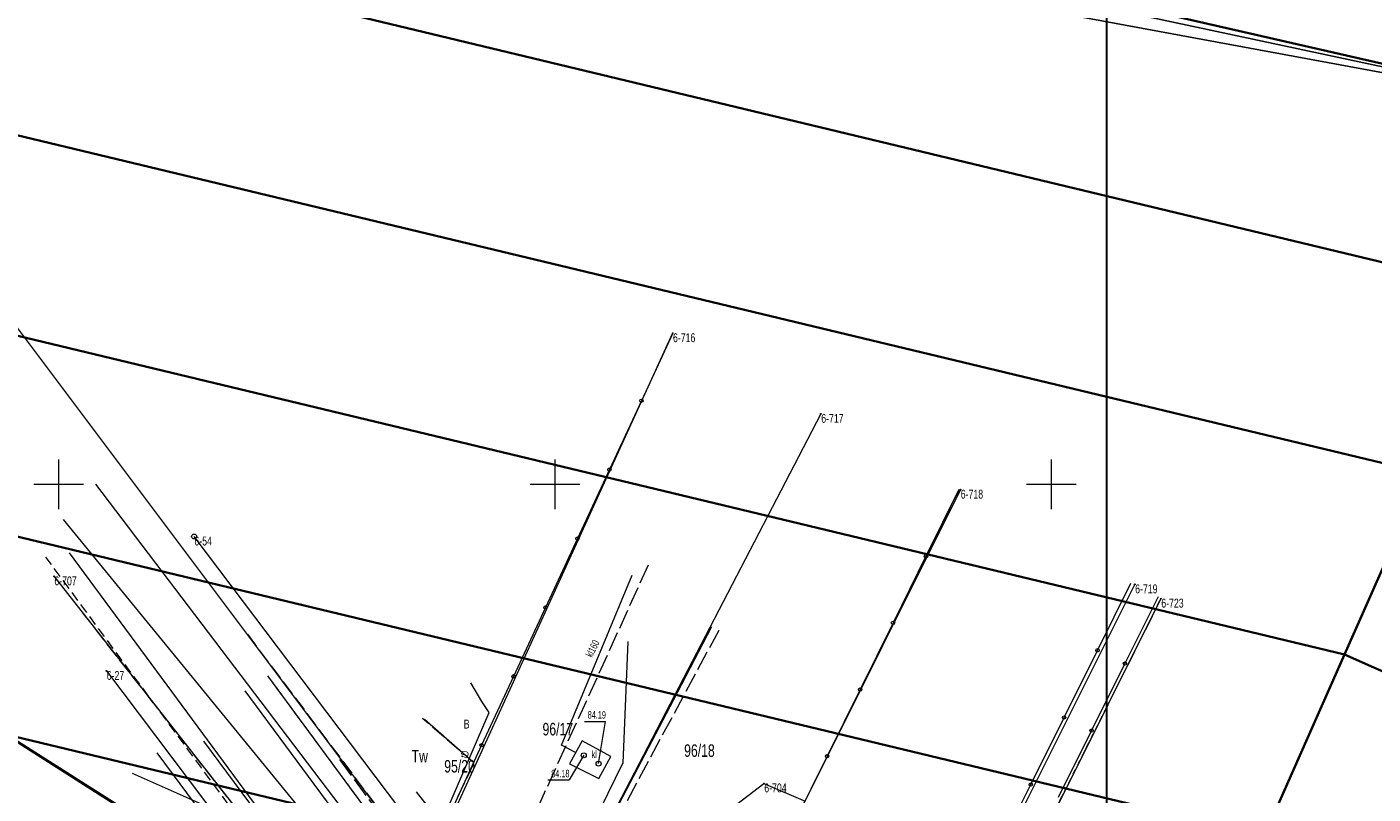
# Model space of a CAD drawing. Header units: metres. Extents: x -1013 to 1491576, y -5789570 to 1032.
# Tile 40 of 62: x -105 to 30, y 83 to 161. Entities that reach past the tile are written whole.
import ezdxf
from ezdxf.xclip import XClip

# ---------------------------------------------------------------- set-up
doc = ezdxf.new("R2010")
doc.units = ezdxf.units.M
doc.header["$MEASUREMENT"] = 0
doc.header["$XCLIPFRAME"] = 0
for name, pattern in [('2_KTCR02', [1.5, 1, -0.5]), ('2_KTJZ01', [2, 1.5, -0.5]), ('4_SUPG_P_01', [2.5, 2, -0.5]), ('4_SUPT_P_01', [2.5, 2, -0.5]), ('GUK', [2, 1.5, -0.5]), ('GUZ', [1, 0.5, -0.5])]:
    doc.linetypes.add(name, pattern=pattern)
doc.layers.add('700-L Mapa 1_1000 dwg', color=7, linetype='Continuous')
doc.layers.add('724-L Tabliczki_ znaki', color=7, linetype='Continuous')
for name, color, linetype, lineweight in [('703-L Płaszczyzny podejścia 2D3', 152, 'Continuous', 30), ('703-L Płaszczyzny podejścia 2D38', 171, 'Continuous', 35), ('704-L Płaszczyzny podejścia 3D38', 171, 'Continuous', 35), ('704-L Płaszczyzny podejścia 3D93', 254, 'Continuous', 13), ('A-26_6_01', 7, 'Continuous', 13), ('ex_02_DXF_MZ_5_Dzialki7', 9, 'Continuous', 18), ('ex_02_DXF_MZ_5_Kontury3', 9, 'Continuous', 18), ('ex_02_DXF_MZ_5_KTCR_L_17', 9, 'Continuous', 18), ('ex_02_DXF_MZ_5_KTJZ_L_07', 9, 'Continuous', 18), ('ex_02_DXF_MZ_5_KTKR_L_07', 9, 'Continuous', 18), ('ex_02_DXF_MZ_5_KTOK_L_47', 9, 'Continuous', 18), ('ex_02_DXF_MZ_5_Numery_dzialek7', 9, 'Continuous', 18), ('ex_02_DXF_MZ_5_Numery_konturow3', 9, 'Continuous', 18), ('ex_02_DXF_MZ_5_Numery_punktow7', 9, 'Continuous', 18), ('ex_02_DXF_MZ_5_Numery_uzytkow3', 9, 'Continuous', 18), ('ex_02_DXF_MZ_5_Podzial_sekcyjny_krzyze7', 9, 'Continuous', 18), ('ex_02_DXF_MZ_5_Punkty7', 9, 'Continuous', 18), ('ex_02_DXF_MZ_5_SUPE_D_T_07', 9, 'Continuous', 18), ('ex_02_DXF_MZ_5_SUPE_L_31', 9, 'Continuous', 18), ('ex_02_DXF_MZ_5_SUPK_E_T_134', 9, 'Continuous', 18), ('ex_02_DXF_MZ_5_SUPK_L_034', 9, 'Continuous', 18), ('ex_02_DXF_MZ_5_SUPK_L_134', 9, 'Continuous', 18), ('ex_02_DXF_MZ_5_SUPK_L_434', 9, 'Continuous', 18), ('ex_02_DXF_MZ_5_SUPP_L_352', 9, 'Continuous', 18), ('ex_02_DXF_MZ_5_SUPP_L_630', 9, 'Continuous', 18), ('ex_02_DXF_MZ_5_SUPT_D_L_030', 9, 'Continuous', 18), ('ex_02_DXF_MZ_5_SUPT_E_T_030', 9, 'Continuous', 18), ('ex_02_DXF_MZ_5_SUPT_L_030', 9, 'Continuous', 18), ('ex_02_DXF_MZ_5_SUPW_L_05', 9, 'Continuous', 18), ('ex_02_DXF_MZ_5_SUTK_T_034', 9, 'Continuous', 18), ('ex_02_DXF_MZ_5_SUUK_E_T_17', 9, 'Continuous', 18), ('ex_02_DXF_MZ_5_SUUK_L_17', 9, 'Continuous', 18), ('ex_02_DXF_MZ_5_SUUK_T_234', 9, 'Continuous', 18), ('ex_02_DXF_MZ_5_Uzytki3', 9, 'Continuous', 18)]:
    doc.layers.add(name, color=color, linetype=linetype, lineweight=lineweight)
doc.styles.add('STYL_AUTOMATYCZNY_1', font='arial.ttf', dxfattribs={"width": 0.7})
picture_1 = doc.add_image_def('image2.png', size_in_pixel=(300, 265))

# ---------------------------------------------------------------- blocks, each defined once
blk = doc.blocks.new('Rysunek_1_5', base_point=(-7447251.909729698, -5789835.32710067))
at = {"layer": 'ex_02_DXF_MZ_5_Dzialki7', "color": 9, "linetype": 'Continuous', "lineweight": 18}
for p, q in [((-64.88982969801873, 75.55849932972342), (-110.2482296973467, 135.984999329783)), ((-40.0597296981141, 129.8881993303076), (-63.37292969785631, 78.86939932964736)), ((-25.12142969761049, 121.762499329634), (-49.27672969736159, 75.3081993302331)), ((-26.72722969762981, 82.74759932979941), (-11.06652969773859, 114.1205993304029)), ((-64.05252969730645, 77.37449933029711), (-88.26972969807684, 109.4028993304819)), ((-102.3725296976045, 105.3875993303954), (-65.21662969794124, 58.04459933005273)), ((-8.360229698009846, 74.8559993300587), (6.501970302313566, 104.5732993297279)), ((9.132270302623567, 103.14169932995), (-5.611729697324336, 73.675199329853)), ((-97.09502969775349, 95.8538993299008), (-77.51112969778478, 69.92919932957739)), ((-50.90412969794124, 69.22629932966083), (-30.86002969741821, 84.51869933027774)), ((-30.86002969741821, 84.51869933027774), (-26.72722969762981, 82.74759932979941))]:
    blk.add_line(p, q, dxfattribs=at)
at = {"layer": 'ex_02_DXF_MZ_5_Kontury3', "color": 9, "linetype": 'GUK', "lineweight": 18}
for p, q in [((-37.70342969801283, 60.73829932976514), (-11.06652969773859, 114.1205993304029)), ((9.132270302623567, 103.14169932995), (-16.70672969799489, 51.49519933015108)), ((-65.21662969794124, 58.04459933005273), (-99.49652969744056, 101.7274993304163)), ((-82.89992969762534, 99.55399932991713), (-64.88982969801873, 75.55849932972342))]:
    blk.add_line(p, q, dxfattribs=at)
at = {"layer": 'ex_02_DXF_MZ_5_KTCR_L_17', "color": 9, "linetype": '2_KTCR02', "lineweight": 18}
for p, q in [((-75.91972969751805, 70.37289933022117), (-103.1897296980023, 107.3128993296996)), ((-80.87537993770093, 95.35883559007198), (-66.85509111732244, 76.34024227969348))]:
    blk.add_line(p, q, dxfattribs=at)
at = {"layer": 'ex_02_DXF_MZ_5_KTJZ_L_07', "color": 9, "linetype": 'Continuous', "lineweight": 18}
blk.add_line((-80.87537993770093, 95.35883559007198), (-66.85509111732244, 76.34024227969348), dxfattribs=at)
at = {"layer": 'ex_02_DXF_MZ_5_KTJZ_L_07', "color": 9, "linetype": '2_KTJZ01', "lineweight": 18}
for p, q in [((-60.07694209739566, 86.59335364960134), (-65.25972969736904, 91.06289932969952)), ((-62.52080784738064, 81.42568723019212), (-60.07694209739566, 86.59335364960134))]:
    blk.add_line(p, q, dxfattribs=at)
at = {"layer": 'ex_02_DXF_MZ_5_KTKR_L_07', "color": 9, "linetype": 'Continuous', "lineweight": 18}
for p, q in [((-100.8597296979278, 107.7528993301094), (-74.09972969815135, 71.53289933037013)), ((-67.84972969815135, 73.18289932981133), (-83.10972969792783, 93.85289932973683))]:
    blk.add_line(p, q, dxfattribs=at)
at = {"layer": 'ex_02_DXF_MZ_5_KTOK_L_47', "color": 9, "linetype": 'Continuous', "lineweight": 18}
for p, q in [((-40.05971064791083, 129.8881453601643), (-43.21350170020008, 123.0834703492)), ((-43.21350170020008, 123.0834703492), (-46.43138605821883, 116.1405064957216)), ((-46.43138605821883, 116.1405064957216), (-49.64927041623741, 109.1975426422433)), ((-11.21972969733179, 114.1528993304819), (-14.54128926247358, 107.4285226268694)), ((-49.64927041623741, 109.1975426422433), (-52.86715477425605, 102.2545787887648)), ((-14.54128926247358, 107.4285226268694), (-17.86249503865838, 100.7048621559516)), ((2.735536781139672, 97.93197281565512), (6.100270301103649, 104.6928993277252)), ((8.840270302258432, 103.3128993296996), (5.499259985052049, 96.59816552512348)), ((-52.86715477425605, 102.2545787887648), (-56.08503913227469, 95.31161493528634)), ((-17.86249503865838, 100.7048621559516), (-21.18370081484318, 93.98120168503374)), ((-0.6291967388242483, 91.17104630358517), (2.735536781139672, 97.93197281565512)), ((5.499259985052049, 96.59816552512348), (2.141095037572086, 89.8489544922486)), ((-56.08503913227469, 95.31161493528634), (-59.30292349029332, 88.36865108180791)), ((-21.18370081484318, 93.98120168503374), (-24.50490659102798, 87.25754121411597)), ((-60.07694209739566, 86.59335364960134), (-65.05803293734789, 90.95872044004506)), ((-3.993930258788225, 84.41011979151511), (-0.6291967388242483, 91.17104630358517)), ((2.141095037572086, 89.8489544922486), (-1.217069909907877, 83.09974345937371)), ((-59.30292349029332, 88.36865108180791), (-62.52080784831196, 81.42568722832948)), ((-24.50490659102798, 87.25754121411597), (-27.82611236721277, 80.53388074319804)), ((-7.358663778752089, 77.64919327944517), (-3.993930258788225, 84.41011979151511))]:
    blk.add_line(p, q, dxfattribs=at)
for centre in [(-43.21350170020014, 123.0834703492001), (-46.43138605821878, 116.1405064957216), (-49.64927041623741, 109.1975426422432), (-14.54128926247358, 107.4285226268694), (-52.86715477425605, 102.2545787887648), (-17.86249503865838, 100.7048621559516), (2.735536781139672, 97.93197281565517), (5.499259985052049, 96.59816552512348), (-56.08503913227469, 95.31161493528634), (-21.18370081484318, 93.98120168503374), (-0.6291967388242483, 91.17104630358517), (2.141095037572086, 89.8489544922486), (-59.30292349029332, 88.36865108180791), (-24.50490659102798, 87.25754121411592), (-3.993930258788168, 84.41011979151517)]:
    blk.add_circle(centre, 0.17, dxfattribs=at)
at = {"layer": 'ex_02_DXF_MZ_5_Podzial_sekcyjny_krzyze7', "color": 9, "linetype": 'Continuous', "lineweight": 18}
for p, q in [((-101.9097296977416, 112.1728993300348), (-101.9097296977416, 117.1728993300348)), ((-51.90972969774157, 112.1728993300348), (-51.90972969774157, 117.1728993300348)), ((-1.909729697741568, 112.1728993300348), (-1.909729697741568, 117.1728993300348)), ((-104.4097296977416, 114.6728993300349), (-99.40972969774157, 114.6728993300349)), ((-54.40972969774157, 114.6728993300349), (-49.40972969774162, 114.6728993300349)), ((-4.409729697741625, 114.6728993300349), (0.5902703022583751, 114.6728993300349))]:
    blk.add_line(p, q, dxfattribs=at)
at = {"layer": 'ex_02_DXF_MZ_5_Punkty7', "color": 9, "linetype": 'Continuous', "lineweight": 18}
for centre, radius in [((-40.0597296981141, 129.8881993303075), 0.0450000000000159), ((-25.12142969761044, 121.762499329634), 0.0450000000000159), ((-11.06652969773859, 114.1205993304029), 0.0450000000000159), ((-88.26972969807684, 109.4028993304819), 0.25), ((-102.3725296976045, 105.3875993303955), 0.0450000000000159), ((6.501970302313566, 104.5732993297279), 0.0450000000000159), ((9.13227030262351, 103.1416993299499), 0.0450000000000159), ((-97.09502969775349, 95.85389932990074), 0.0450000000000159), ((-30.86002969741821, 84.51869933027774), 0.0450000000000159)]:
    blk.add_circle(centre, radius, dxfattribs=at)
at = {"layer": 'ex_02_DXF_MZ_5_SUPE_D_T_07', "color": 9, "linetype": 'Continuous', "lineweight": 18}
blk.add_line((-62.7813436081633, 79.73183844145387), (-65.85776641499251, 83.67336387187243), dxfattribs=at)
at = {"layer": 'ex_02_DXF_MZ_5_SUPE_L_31', "color": 9, "linetype": 'Continuous', "lineweight": 18}
for p, q in [((-36.16103352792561, 100.3056960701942), (-39.58972969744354, 93.66289933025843)), ((-39.58972969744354, 93.66289933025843), (-52.2097296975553, 69.65289933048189))]:
    blk.add_line(p, q, dxfattribs=at)
at = {"layer": 'ex_02_DXF_MZ_5_SUPK_L_034', "color": 9, "linetype": 'Continuous', "lineweight": 18}
blk.add_line((-101.4697296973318, 111.1128993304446), (-60.74956947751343, 61.35629444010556), dxfattribs=at)
at = {"layer": 'ex_02_DXF_MZ_5_SUPK_L_134', "color": 9, "linetype": 'Continuous', "lineweight": 18}
for p, q in [((-51.25972969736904, 88.39289932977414), (-44.12972969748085, 105.4928993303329)), ((-49.83135226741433, 87.62640681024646), (-51.25972969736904, 88.39289932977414))]:
    blk.add_line(p, q, dxfattribs=at)
at = {"layer": 'ex_02_DXF_MZ_5_SUPK_L_434', "color": 9, "linetype": 'Continuous', "lineweight": 18}
blk.add_line((-65.53972969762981, 71.7128993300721), (-98.15972969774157, 114.6928993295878), dxfattribs=at)
at = {"layer": 'ex_02_DXF_MZ_5_SUPP_L_352', "color": 9, "linetype": '4_SUPG_P_01', "lineweight": 18}
blk.add_line((-42.52972969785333, 106.5128993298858), (-57.7097296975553, 73.17289933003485), dxfattribs=at)
at = {"layer": 'ex_02_DXF_MZ_5_SUPP_L_630', "color": 9, "linetype": '4_SUPT_P_01', "lineweight": 18}
for p, q in [((-35.41884747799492, 99.94802524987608), (-50.70027220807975, 71.52791742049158)), ((-73.63291076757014, 86.92042345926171), (-67.49635381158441, 78.56551458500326))]:
    blk.add_line(p, q, dxfattribs=at)
at = {"layer": 'ex_02_DXF_MZ_5_SUPT_D_L_030', "color": 9, "linetype": 'Continuous', "lineweight": 18}
for p, q in [((-59.28029897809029, 92.76952691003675), (-60.40488769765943, 94.64171317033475)), ((-81.09281383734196, 72.9642744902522), (-91.97657787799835, 87.59907023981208))]:
    blk.add_line(p, q, dxfattribs=at)
at = {"layer": 'ex_02_DXF_MZ_5_SUPT_L_030', "color": 9, "linetype": 'Continuous', "lineweight": 18}
for p, q in [((-58.54247167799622, 91.66461469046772), (-59.28029897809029, 92.76952691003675)), ((-62.92187491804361, 81.5728797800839), (-58.54247167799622, 91.66461469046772)), ((-87.31451928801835, 88.7819715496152), (-75.54179834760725, 72.88331191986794))]:
    blk.add_line(p, q, dxfattribs=at)
at = {"layer": 'ex_02_DXF_MZ_5_SUPW_L_05', "color": 9, "linetype": 'Continuous', "lineweight": 18}
for p in [(-44.58873917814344, 98.8209145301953), (-53.85972969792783, 68.57289933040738)]:
    blk.add_line(p, (-45.07972969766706, 86.55289932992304), dxfattribs=at)
at = {"layer": 'ex_02_DXF_MZ_5_SUTK_T_034', "color": 9, "linetype": 'Continuous', "lineweight": 18}
for p, q in [((-48.93396155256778, 90.76642472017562), (-46.81683399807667, 90.76642472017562)), ((-47.51972969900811, 86.51289946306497), (-46.81683399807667, 90.76642472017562)), ((-49.01972965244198, 87.35289927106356), (-50.49128905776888, 84.89445705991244)), ((-52.6355592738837, 84.89445705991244), (-50.49128905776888, 84.89445705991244))]:
    blk.add_line(p, q, dxfattribs=at)
at = {"layer": 'ex_02_DXF_MZ_5_SUUK_L_17', "color": 9, "linetype": 'Continuous', "lineweight": 18}
for p, q in [((-49.18972969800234, 88.81289932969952), (-50.44972969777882, 86.48289932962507)), ((-46.29214813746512, 87.24596680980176), (-49.18972969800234, 88.81289932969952)), ((-47.49972969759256, 85.01289932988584), (-46.29214813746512, 87.24596680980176)), ((-50.44972969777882, 86.48289932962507), (-47.49972969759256, 85.01289932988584))]:
    blk.add_line(p, q, dxfattribs=at)
at = {"layer": 'ex_02_DXF_MZ_5_SUUK_T_234', "color": 9, "linetype": 'Continuous', "lineweight": 18}
for centre in [(-49.01972969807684, 87.35289932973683), (-47.51972969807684, 86.51289932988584)]:
    blk.add_circle(centre, 0.25, dxfattribs=at)
at = {"layer": 'ex_02_DXF_MZ_5_Uzytki3', "color": 9, "linetype": 'GUZ', "lineweight": 18}
for p, q in [((-37.70342969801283, 60.73829932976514), (-11.06652969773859, 114.1205993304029)), ((-16.70672969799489, 51.49519933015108), (9.132270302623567, 103.14169932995)), ((-65.21662969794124, 58.04459933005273), (-99.49652969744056, 101.7274993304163)), ((-82.89992969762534, 99.55399932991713), (-64.88982969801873, 75.55849932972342))]:
    blk.add_line(p, q, dxfattribs=at)
at = {"layer": 'ex_02_DXF_MZ_5_Numery_dzialek7', "color": 9, "linetype": 'Continuous', "lineweight": 18, "char_height": 1.259999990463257, "attachment_point": 1, "style": 'STYL_AUTOMATYCZNY_1'}
for s, insert in [('\\A1;{\\pql;\\fArial|b0|i0|c238|p0;\\W0.700000;96/17}', (-53.1692523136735, 90.62075049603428)), ('\\A1;{\\pql;\\fArial|b0|i0|c238|p0;\\W0.700000;96/18}', (-38.90453933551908, 88.45943034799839)), ('\\A1;{\\pql;\\fArial|b0|i0|c238|p0;\\W0.700000;95/20}', (-63.06985615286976, 86.88239775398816))]:
    blk.add_mtext(s, dxfattribs=dict(at, insert=insert))
at = {"layer": 'ex_02_DXF_MZ_5_Numery_konturow3', "color": 9, "linetype": 'Continuous', "lineweight": 18, "insert": (-66.35673500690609, 87.89100353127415), "char_height": 1.259999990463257, "attachment_point": 1, "style": 'STYL_AUTOMATYCZNY_1'}
blk.add_mtext('\\A1;{\\pql;\\fArial|b0|i0|c238|p0;\\W0.700000;Tw}', dxfattribs=at)
at = {"layer": 'ex_02_DXF_MZ_5_Numery_punktow7', "color": 9, "linetype": 'Continuous', "lineweight": 18, "char_height": 0.8999999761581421, "attachment_point": 1, "style": 'STYL_AUTOMATYCZNY_1'}
for s, insert in [('\\A1;{\\pql;\\fArial|b0|i0|c238|p0;\\W0.700000;6-716}', (-40.02696969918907, 129.8881993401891)), ('\\A1;{\\pql;\\fArial|b0|i0|c238|p0;\\W0.700000;6-717}', (-25.09276932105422, 121.7624993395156)), ('\\A1;{\\pql;\\fArial|b0|i0|c238|p0;\\W0.700000;6-718}', (-11.03786932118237, 114.1205993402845)), ('\\A1;{\\pql;\\fArial|b0|i0|c238|p0;\\W0.700000;6-54}', (-88.23696969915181, 109.4028993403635)), ('\\A1;{\\pql;\\fArial|b0|i0|c238|p0;\\W0.700000;6-707}', (-102.3438693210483, 105.3875993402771)), ('\\A1;{\\pql;\\fArial|b0|i0|c238|p0;\\W0.700000;6-719}', (6.530630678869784, 104.5732993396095)), ('\\A1;{\\pql;\\fArial|b0|i0|c238|p0;\\W0.700000;6-723}', (9.160930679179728, 103.1416993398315)), ('\\A1;{\\pql;\\fArial|b0|i0|c238|p0;\\W0.700000;6-27}', (-97.06636932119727, 95.85389933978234)), ('\\A1;{\\pql;\\fArial|b0|i0|c238|p0;\\W0.700000;6-704}', (-30.831369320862, 84.51869934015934))]:
    blk.add_mtext(s, dxfattribs=dict(at, insert=insert))
at = {"layer": 'ex_02_DXF_MZ_5_Numery_uzytkow3', "color": 9, "linetype": 'Continuous', "lineweight": 18, "insert": (-61.10181187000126, 90.95658237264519), "char_height": 0.8999999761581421, "attachment_point": 1, "style": 'STYL_AUTOMATYCZNY_1'}
blk.add_mtext('\\A1;{\\pql;\\fArial|b0|i0|c238|p0;\\W0.700000;B}', dxfattribs=at)
at = {"layer": 'ex_02_DXF_MZ_5_SUPK_E_T_134', "color": 9, "linetype": 'Continuous', "lineweight": 18, "insert": (-48.50301410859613, 97.32085816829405), "char_height": 0.75, "attachment_point": 4, "rotation": 64.06200074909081, "style": 'STYL_AUTOMATYCZNY_1'}
blk.add_mtext('\\A1;{\\pql;\\fArial|b0|i0|c238|p0;\\W0.700000;kl160}', dxfattribs=at)
at = {"layer": 'ex_02_DXF_MZ_5_SUPT_E_T_030', "color": 9, "linetype": 'Continuous', "lineweight": 18, "insert": (-61.47743861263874, 87.22548814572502), "char_height": 0.75, "attachment_point": 1, "rotation": 71.60307593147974, "style": 'STYL_AUTOMATYCZNY_1'}
blk.add_mtext('\\A1;{\\pql;\\fArial|b0|i0|c238|p0;\\W0.700000;tD}', dxfattribs=at)
at = {"layer": 'ex_02_DXF_MZ_5_SUTK_T_034', "color": 9, "linetype": 'Continuous', "lineweight": 18, "char_height": 0.75, "style": 'STYL_AUTOMATYCZNY_1'}
for s, insert, attachment_point in [('\\A1;{\\pql;\\fArial|b0|i0|c238|p0;\\W0.700000;84.19}', (-48.61859399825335, 91.046734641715), 7), ('\\A1;{\\pql;\\fArial|b0|i0|c238|p0;\\W0.700000;84.18}', (-52.29304905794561, 85.89445707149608), 1)]:
    blk.add_mtext(s, dxfattribs=dict(at, insert=insert, attachment_point=attachment_point))
at = {"layer": 'ex_02_DXF_MZ_5_SUUK_E_T_17', "color": 9, "linetype": 'Continuous', "lineweight": 18, "insert": (-48.21845208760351, 87.08150614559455), "char_height": 0.75, "attachment_point": 7, "style": 'STYL_AUTOMATYCZNY_1'}
blk.add_mtext('\\A1;{\\pql;\\fArial|b0|i0|c238|p0;\\W0.700000;kl}', dxfattribs=at)
blk = doc.blocks.new('Rysunek_2_6', base_point=(-97.2488303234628, 79.4065840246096))
at = {"layer": 'A-26_6_01', "color": 7, "lineweight": 13}
image = blk.add_image(picture_1, insert=(-97.2488303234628, 79.4065840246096), size_in_units=(7.6200000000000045, 6.730999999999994), rotation=-23.899190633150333, dxfattribs=at)
image.set_boundary_path([(-0.5, -0.5), (299.5, 264.5)])

msp = doc.modelspace()

# ---------------------------------------------------------------- linework, layer by layer
at = {"layer": '703-L Płaszczyzny podejścia 2D3', "color": 152, "linetype": 'Continuous', "lineweight": 30}
msp.add_line((3.681517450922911, 2.395412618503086), (3.681517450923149, 1031.954357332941), dxfattribs=at)
msp.add_circle((8.227287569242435, 10.35503282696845), 1021.659312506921, dxfattribs=at)
at = {"layer": '703-L Płaszczyzny podejścia 2D38', "color": 171, "linetype": 'Continuous', "lineweight": 35}
for p, q in [((51.92250025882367, 152.3595835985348), (-365.1453206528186, 247.8643230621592)), ((-4.79551380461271, 24.3632286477), (-336.8032706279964, 235.3053342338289))]:
    msp.add_line(p, q, dxfattribs=at)
at = {"layer": '704-L Płaszczyzny podejścia 3D38', "color": 171, "linetype": 'Continuous', "lineweight": 35, "flags": 128}
for points in [[(35.71735338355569, 115.7891964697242), (-260.8426270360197, 187.0435157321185), (-312.0520496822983, 219.579573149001)], [(-312.0520496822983, 219.579573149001), (43.81992682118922, 134.0743900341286)], [(27.61477994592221, 97.50400290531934), (-209.6332043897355, 154.5074583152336), (-260.8426270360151, 187.0435157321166)], [(-260.8426270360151, 187.0435157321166), (35.71735338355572, 115.7891964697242)], [(19.5122065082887, 79.21880934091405), (-158.4237817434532, 121.9714008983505), (-209.6332043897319, 154.5074583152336)], [(-209.6332043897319, 154.5074583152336), (27.61477994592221, 97.50400290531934)], [(11.40963307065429, 60.93361577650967), (-107.2143590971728, 89.43534348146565), (-158.4237817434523, 121.9714008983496)], [(-158.4237817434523, 121.9714008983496), (19.51220650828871, 79.21880934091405)], [(35.71735338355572, 115.7891964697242), (27.61477994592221, 97.50400290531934)], [(27.61477994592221, 97.50400290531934), (35.71735338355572, 115.7891964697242)], [(27.61477994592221, 97.50400290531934), (19.51220650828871, 79.21880934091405)], [(19.51220650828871, 79.21880934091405), (27.61477994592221, 97.50400290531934)], [(27.61477994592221, 97.50400290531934), (58.05962723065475, 84.01321813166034)], [(58.05962723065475, 84.01321813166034), (27.61477994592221, 97.50400290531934)], [(-107.2143590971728, 89.43534348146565), (-56.00493645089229, 56.8992860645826)], [(-107.2143590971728, 89.43534348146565), (11.40963307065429, 60.93361577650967)], [(3.307059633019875, 42.64842221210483), (-56.00493645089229, 56.8992860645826), (-107.2143590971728, 89.43534348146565)]]:
    msp.add_lwpolyline(points, dxfattribs=at)
at = {"layer": '704-L Płaszczyzny podejścia 3D93', "color": 254, "linetype": 'Continuous', "lineweight": 13, "flags": 128}
for points in [[(51.92250025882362, 152.3595835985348), (-336.8032706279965, 235.3053342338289), (-365.1453206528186, 247.8643230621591)], [(-365.1453206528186, 247.8643230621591), (51.92250025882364, 152.3595835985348)], [(51.92250025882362, 152.3595835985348), (-365.1453206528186, 247.8643230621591)], [(51.92250025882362, 152.3595835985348), (-312.0520496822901, 219.5795731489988), (-336.8032706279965, 235.3053342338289)], [(-336.8032706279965, 235.3053342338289), (51.92250025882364, 152.3595835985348)], [(-312.0520496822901, 219.5795731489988), (51.92250025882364, 152.3595835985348)], [(43.8199268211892, 134.0743900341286), (-312.0520496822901, 219.5795731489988)]]:
    msp.add_lwpolyline(points, dxfattribs=at)

# ---------------------------------------------------------------- block references
at = {"layer": '700-L Mapa 1_1000 dwg', "color": 52, "linetype": 'Continuous', "lineweight": 25}
ref = msp.add_blockref('Rysunek_1_5', (-7447251.909729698, -5789835.32710067), dxfattribs=at)
XClip(ref).set_block_clipping_path([(-454.4097296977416, -337.8271006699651), (350.5902703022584, 167.1728993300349)])
at = {"layer": '724-L Tabliczki_ znaki', "color": 52, "linetype": 'Continuous', "lineweight": 25}
ref = msp.add_blockref('Rysunek_2_6', (-97.2488303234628, 79.4065840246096), dxfattribs=at)
XClip(ref).set_block_clipping_path([(-97.2488303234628, 79.4065840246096), (-90.28217157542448, 76.31950354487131), (-87.55525048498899, 82.47338543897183), (-94.52190923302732, 85.56046591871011)])

doc.saveas('drawing.dxf')
